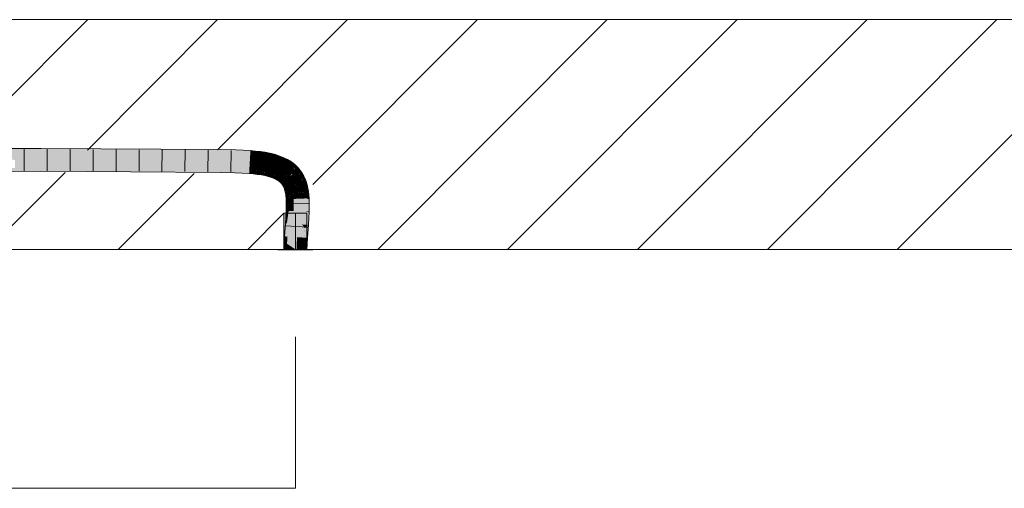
# Model space of a CAD drawing. Extents: x -620 to 300, y 62 to 1162.
# Tile 215 of 256: x 232 to 243, y 827 to 832. Entities that reach past the tile are written whole.
import ezdxf
from ezdxf.lldxf.tags import DXFTag

# ---------------------------------------------------------------- set-up
doc = ezdxf.new("R2010")
doc.units = 0
doc.layers.get('0').update_dxf_attribs({"lineweight": 13})
doc.layers.add('E_Detail_Linie_Text_Bem', color=7, linetype='Continuous', lineweight=13)
for name, color, linetype, lineweight, true_color in [('E_Detail_Wandschraffur', 7, 'Continuous', 5, 0xc0c0c0), ('E_Leerrohr 25-A06G955E8I', 7, 'Continuous', 9, 0xff8000), ('E_Leerrohr 25-Shading', 7, 'Continuous', 9, 0xff8000)]:
    doc.layers.add(name, color=color, linetype=linetype, lineweight=lineweight, true_color=true_color)
tags = doc.linetypes.add('fein_strichliert', pattern=[4, 1, -2, 1]).pattern_tags.tags
tags[8:9] = [DXFTag(74, 4), DXFTag(75, 0), DXFTag(340, '0'), DXFTag(46, 0.0), DXFTag(50, 0.0), DXFTag(44, 0.0), DXFTag(45, 0.0)]
tags[6:7] = [DXFTag(74, 4), DXFTag(75, 0), DXFTag(340, '0'), DXFTag(46, 0.0), DXFTag(50, 0.0), DXFTag(44, 0.0), DXFTag(45, 0.0)]
tags[4:5] = [DXFTag(74, 4), DXFTag(75, 0), DXFTag(340, '0'), DXFTag(46, 0.0), DXFTag(50, 0.0), DXFTag(44, 0.0), DXFTag(45, 0.0)]
tags = doc.linetypes.add('STRICHPUNKT2-A06G955F8I', pattern=[12.7, 6.35, -3.175, 0, -3.175]).pattern_tags.tags
tags[10:11] = [DXFTag(74, 4), DXFTag(75, 0), DXFTag(340, '0'), DXFTag(46, 0.0), DXFTag(50, 0.0), DXFTag(44, 0.0), DXFTag(45, 0.0)]
tags[8:9] = [DXFTag(74, 4), DXFTag(75, 0), DXFTag(340, '0'), DXFTag(46, 0.0), DXFTag(50, 0.0), DXFTag(44, 0.0), DXFTag(45, 0.0)]
tags[6:7] = [DXFTag(74, 4), DXFTag(75, 0), DXFTag(340, '0'), DXFTag(46, 0.0), DXFTag(50, 0.0), DXFTag(44, 0.0), DXFTag(45, 0.0)]
tags[4:5] = [DXFTag(74, 4), DXFTag(75, 0), DXFTag(340, '0'), DXFTag(46, 0.0), DXFTag(50, 0.0), DXFTag(44, 0.0), DXFTag(45, 0.0)]

# ---------------------------------------------------------------- blocks, each defined once
blk = doc.blocks.new('Shading-A06G94UZ8I', base_point=(176.137, 828.711))
at = {"layer": 'E_Leerrohr 25-Shading', "color": 43, "true_color": 0xd7ab7f}
for points in [[(232.53, 830.814), (232.53, 830.827), (230.747, 830.81), (230.747, 830.824)], [(230.747, 830.787), (232.53, 830.79), (230.747, 830.81), (232.53, 830.814)], [(234.484, 830.805), (234.484, 830.814), (232.53, 830.814), (232.53, 830.827)], [(232.53, 830.79), (234.484, 830.778), (232.53, 830.814), (234.484, 830.805)], [(234.649, 830.803), (234.65, 830.811), (234.484, 830.805), (234.484, 830.814)], [(234.484, 830.778), (234.648, 830.775), (234.484, 830.805), (234.649, 830.803)], [(234.648, 830.775), (234.808, 830.767), (234.649, 830.803), (234.81, 830.797)], [(234.81, 830.797), (234.81, 830.803), (234.649, 830.803), (234.65, 830.811)], [(234.81, 830.797), (234.808, 830.767), (234.829, 830.795), (234.827, 830.765)], [(234.81, 830.797), (234.829, 830.795), (234.81, 830.803), (234.829, 830.802)], [(234.827, 830.765), (234.863, 830.762), (234.829, 830.795), (234.866, 830.792)], [(234.829, 830.795), (234.866, 830.792), (234.829, 830.802), (234.866, 830.798)], [(234.863, 830.762), (234.914, 830.756), (234.866, 830.792), (234.919, 830.787)], [(234.919, 830.787), (234.919, 830.792), (234.866, 830.792), (234.866, 830.798)], [(234.914, 830.756), (234.965, 830.748), (234.919, 830.787), (234.971, 830.78)], [(234.971, 830.78), (234.971, 830.784), (234.919, 830.787), (234.919, 830.792)], [(234.965, 830.748), (235.014, 830.738), (234.971, 830.78), (235.022, 830.772)], [(235.022, 830.772), (235.022, 830.774), (234.971, 830.78), (234.971, 830.784)], [(235.014, 830.738), (235.062, 830.726), (235.022, 830.772), (235.072, 830.761)], [(235.072, 830.761), (235.072, 830.762), (235.022, 830.772), (235.022, 830.774)], [(235.062, 830.726), (235.082, 830.759), (235.072, 830.761)], [(235.062, 830.726), (235.109, 830.712), (235.082, 830.759), (235.121, 830.746)], [(235.082, 830.759), (235.072, 830.762), (235.072, 830.761)], [(235.153, 830.694), (235.168, 830.728), (235.109, 830.712), (235.121, 830.746)], [(235.196, 830.674), (235.213, 830.706), (235.153, 830.694), (235.168, 830.728)], [(235.196, 830.674), (235.216, 830.661), (235.213, 830.706), (235.226, 830.698)], [(235.216, 830.661), (235.236, 830.649), (235.226, 830.698), (235.257, 830.679)], [(235.236, 830.649), (235.298, 830.648), (235.257, 830.679)], [(235.236, 830.649), (235.254, 830.635), (235.298, 830.648), (235.279, 830.626)], [(235.254, 830.635), (235.273, 830.62), (235.279, 830.626)], [(235.279, 830.626), (235.273, 830.62), (235.307, 830.615)], [(235.309, 830.604), (235.307, 830.615), (235.276, 830.618), (235.273, 830.62)], [(235.298, 830.648), (235.279, 830.626), (235.335, 830.611), (235.307, 830.615)], [(230.748, 830.574), (232.529, 830.577), (232.247, 830.613), (232.529, 830.613)], [(232.529, 830.577), (234.482, 830.564), (232.529, 830.613), (234.483, 830.598)], [(234.483, 830.598), (234.483, 830.601), (232.529, 830.613)], [(234.482, 830.564), (234.641, 830.562), (234.483, 830.598), (234.643, 830.594)], [(234.643, 830.594), (234.643, 830.598), (234.483, 830.598), (234.483, 830.601)], [(234.641, 830.562), (234.796, 830.554), (234.643, 830.594), (234.798, 830.585)], [(234.643, 830.594), (234.798, 830.585), (234.643, 830.598), (234.798, 830.589)], [(234.798, 830.585), (234.796, 830.554), (234.82, 830.582), (234.819, 830.552)], [(234.844, 830.584), (234.844, 830.586), (234.798, 830.589), (234.798, 830.59)], [(234.798, 830.585), (234.844, 830.58), (234.798, 830.589), (234.844, 830.584)], [(234.819, 830.552), (234.84, 830.55), (234.82, 830.582), (234.844, 830.58)], [(234.84, 830.55), (234.885, 830.544), (234.844, 830.58), (234.889, 830.573)], [(234.844, 830.584), (234.89, 830.577), (234.844, 830.586), (234.89, 830.58)], [(234.844, 830.58), (234.889, 830.573), (234.844, 830.584), (234.89, 830.577)], [(234.885, 830.544), (234.928, 830.538), (234.889, 830.573), (234.933, 830.565)], [(234.889, 830.573), (234.933, 830.565), (234.89, 830.577), (234.934, 830.569)], [(234.934, 830.572), (234.934, 830.574), (234.89, 830.58), (234.89, 830.581)], [(234.89, 830.577), (234.934, 830.569), (234.89, 830.58), (234.934, 830.572)], [(234.933, 830.565), (234.928, 830.538), (234.974, 830.555), (234.968, 830.53)], [(234.934, 830.569), (234.933, 830.565), (234.974, 830.559), (234.974, 830.555)], [(234.975, 830.563), (234.975, 830.564), (234.934, 830.572), (234.934, 830.574)], [(234.974, 830.559), (234.975, 830.563), (234.934, 830.569), (234.934, 830.572)], [(234.974, 830.555), (234.968, 830.53), (235.011, 830.544), (235.005, 830.521)], [(235.012, 830.548), (235.013, 830.551), (234.974, 830.559), (234.975, 830.563)], [(234.974, 830.559), (234.974, 830.555), (235.012, 830.548), (235.011, 830.544)], [(234.975, 830.564), (235.014, 830.552), (234.976, 830.565), (235.014, 830.555)], [(235.013, 830.551), (235.014, 830.552), (234.975, 830.563), (234.975, 830.564)], [(235.014, 830.555), (235.015, 830.556), (234.976, 830.565), (234.976, 830.566)], [(235.011, 830.544), (235.005, 830.521), (235.045, 830.531), (235.038, 830.51)], [(235.012, 830.548), (235.011, 830.544), (235.047, 830.535), (235.045, 830.531)], [(235.047, 830.535), (235.048, 830.539), (235.012, 830.548), (235.013, 830.551)], [(235.048, 830.539), (235.048, 830.539), (235.013, 830.551), (235.014, 830.552)], [(235.049, 830.543), (235.05, 830.545), (235.014, 830.555), (235.015, 830.556)], [(235.014, 830.552), (235.048, 830.539), (235.014, 830.555), (235.049, 830.543)], [(235.045, 830.531), (235.038, 830.51), (235.075, 830.517), (235.068, 830.499)], [(235.047, 830.535), (235.045, 830.531), (235.077, 830.52), (235.075, 830.517)], [(235.077, 830.52), (235.079, 830.524), (235.047, 830.535), (235.048, 830.539)], [(235.048, 830.539), (235.079, 830.525), (235.049, 830.543), (235.081, 830.529)], [(235.049, 830.543), (235.081, 830.529), (235.05, 830.545), (235.082, 830.531)], [(235.075, 830.517), (235.068, 830.499), (235.101, 830.501), (235.093, 830.486)], [(235.077, 830.52), (235.075, 830.517), (235.103, 830.505), (235.101, 830.501)], [(235.103, 830.505), (235.105, 830.508), (235.077, 830.52), (235.079, 830.524)], [(235.079, 830.525), (235.106, 830.509), (235.081, 830.529), (235.108, 830.514)], [(235.105, 830.508), (235.106, 830.509), (235.079, 830.524), (235.079, 830.525)], [(235.081, 830.529), (235.108, 830.514), (235.082, 830.531), (235.11, 830.516)], [(235.11, 830.516), (235.111, 830.519), (235.082, 830.531), (235.082, 830.532)], [(235.106, 830.509), (235.128, 830.492), (235.108, 830.514), (235.131, 830.497)], [(235.108, 830.514), (235.131, 830.497), (235.11, 830.516), (235.133, 830.5)], [(235.11, 830.516), (235.133, 830.5), (235.111, 830.518), (235.135, 830.502)], [(235.111, 830.518), (235.135, 830.502), (235.111, 830.519), (235.135, 830.503)], [(235.135, 830.503), (235.136, 830.503), (235.111, 830.519)], [(235.311, 830.59), (235.309, 830.604), (235.276, 830.618)], [(235.309, 830.591), (235.276, 830.618), (235.298, 830.596)], [(235.308, 830.587), (235.311, 830.59), (235.298, 830.596), (235.309, 830.591)], [(235.298, 830.596), (235.307, 830.586), (235.308, 830.587)], [(235.335, 830.611), (235.307, 830.615), (235.329, 830.606)], [(235.329, 830.606), (235.307, 830.615), (235.321, 830.599), (235.309, 830.604)], [(235.308, 830.587), (235.307, 830.586), (235.31, 830.586)], [(235.307, 830.586), (235.329, 830.562), (235.328, 830.568), (235.333, 830.56)], [(235.307, 830.586), (235.328, 830.568), (235.31, 830.586)], [(235.32, 830.571), (235.327, 830.563), (235.307, 830.586), (235.329, 830.562)], [(235.317, 830.584), (235.311, 830.59), (235.31, 830.586), (235.308, 830.587)], [(235.309, 830.604), (235.311, 830.59), (235.321, 830.599)], [(235.31, 830.586), (235.31, 830.585), (235.317, 830.584), (235.319, 830.581)], [(235.31, 830.585), (235.328, 830.568), (235.319, 830.581)], [(235.311, 830.59), (235.367, 830.569), (235.321, 830.599), (235.357, 830.581)], [(235.367, 830.569), (235.311, 830.59), (235.317, 830.584)], [(235.358, 830.563), (235.367, 830.569), (235.318, 830.582), (235.317, 830.584)], [(235.32, 830.58), (235.317, 830.584), (235.319, 830.581)], [(235.346, 830.555), (235.358, 830.563), (235.318, 830.582)], [(235.319, 830.581), (235.339, 830.557), (235.346, 830.555), (235.345, 830.554)], [(235.319, 830.581), (235.346, 830.555), (235.32, 830.58)], [(235.328, 830.568), (235.338, 830.557), (235.319, 830.581), (235.339, 830.557)], [(235.32, 830.571), (235.337, 830.548), (235.339, 830.55)], [(235.357, 830.581), (235.344, 830.599), (235.321, 830.599), (235.329, 830.606)], [(235.327, 830.563), (235.339, 830.55), (235.329, 830.562)], [(235.338, 830.557), (235.328, 830.568), (235.333, 830.56)], [(235.344, 830.599), (235.335, 830.611), (235.329, 830.606)], [(235.329, 830.562), (235.339, 830.55), (235.333, 830.56)], [(235.343, 830.553), (235.338, 830.557), (235.339, 830.55), (235.333, 830.56)], [(235.337, 830.548), (235.36, 830.508), (235.339, 830.55), (235.369, 830.512)], [(235.338, 830.557), (235.343, 830.553), (235.339, 830.557)], [(235.339, 830.557), (235.343, 830.553), (235.345, 830.554)], [(235.362, 830.527), (235.343, 830.553), (235.352, 830.534), (235.339, 830.55)], [(235.343, 830.553), (235.348, 830.552), (235.345, 830.554)], [(235.37, 830.523), (235.343, 830.553), (235.362, 830.527)], [(235.343, 830.553), (235.37, 830.523), (235.348, 830.552), (235.371, 830.522)], [(235.348, 830.552), (235.346, 830.555), (235.345, 830.554)], [(235.346, 830.555), (235.377, 830.552), (235.358, 830.563)], [(235.377, 830.552), (235.346, 830.555), (235.378, 830.517), (235.371, 830.522)], [(235.37, 830.513), (235.372, 830.514), (235.352, 830.534), (235.362, 830.527)], [(235.37, 830.513), (235.352, 830.534), (235.367, 830.514)], [(235.377, 830.552), (235.367, 830.569), (235.358, 830.563)], [(235.36, 830.508), (235.375, 830.483), (235.369, 830.512), (235.377, 830.482)], [(235.372, 830.514), (235.376, 830.516), (235.362, 830.527), (235.37, 830.523)], [(235.369, 830.512), (235.37, 830.513), (235.367, 830.514)], [(235.369, 830.512), (235.376, 830.508), (235.37, 830.513)], [(235.388, 830.487), (235.369, 830.512), (235.382, 830.491)], [(235.369, 830.512), (235.388, 830.487), (235.376, 830.508), (235.391, 830.484)], [(235.391, 830.47), (235.394, 830.471), (235.377, 830.482), (235.369, 830.512)], [(235.37, 830.523), (235.376, 830.516), (235.371, 830.522)], [(235.376, 830.508), (235.372, 830.514), (235.37, 830.513)], [(235.371, 830.522), (235.376, 830.516), (235.378, 830.517)], [(235.376, 830.516), (235.372, 830.514), (235.401, 830.474), (235.398, 830.473)], [(235.376, 830.516), (235.404, 830.498), (235.378, 830.517)], [(235.376, 830.516), (235.401, 830.474), (235.404, 830.498), (235.413, 830.478)], [(235.377, 830.552), (235.378, 830.517), (235.393, 830.524)], [(235.404, 830.498), (235.393, 830.524), (235.378, 830.517)], [(235.101, 830.501), (235.093, 830.486), (235.123, 830.484), (235.115, 830.473)], [(235.103, 830.505), (235.101, 830.501), (235.125, 830.488), (235.123, 830.484)], [(235.128, 830.492), (235.106, 830.509), (235.125, 830.488), (235.103, 830.505)], [(235.123, 830.484), (235.115, 830.473), (235.14, 830.468), (235.133, 830.459)], [(235.125, 830.488), (235.123, 830.484), (235.143, 830.471), (235.14, 830.468)], [(235.146, 830.474), (235.128, 830.492), (235.143, 830.471), (235.125, 830.488)], [(235.128, 830.492), (235.146, 830.474), (235.131, 830.497), (235.15, 830.479)], [(235.131, 830.497), (235.15, 830.479), (235.133, 830.5), (235.153, 830.482)], [(235.133, 830.5), (235.153, 830.482), (235.135, 830.502), (235.155, 830.485)], [(235.148, 830.458), (235.14, 830.468), (235.144, 830.449), (235.133, 830.459)], [(235.135, 830.502), (235.155, 830.485), (235.135, 830.503), (235.156, 830.486)], [(235.135, 830.503), (235.156, 830.486), (235.136, 830.503), (235.157, 830.487)], [(235.157, 830.487), (235.157, 830.487), (235.136, 830.503)], [(235.143, 830.471), (235.14, 830.468), (235.156, 830.453), (235.153, 830.45)], [(235.16, 830.456), (235.146, 830.474), (235.156, 830.453), (235.143, 830.471)], [(235.153, 830.45), (235.148, 830.458), (235.147, 830.445), (235.144, 830.449)], [(235.15, 830.479), (235.146, 830.474), (235.151, 830.478)], [(235.151, 830.478), (235.146, 830.474), (235.165, 830.461), (235.16, 830.456)], [(235.153, 830.45), (235.147, 830.445), (235.163, 830.432), (235.159, 830.43)], [(235.153, 830.482), (235.15, 830.479), (235.154, 830.481), (235.151, 830.478)], [(235.154, 830.481), (235.151, 830.478), (235.168, 830.463), (235.165, 830.461)], [(235.154, 830.481), (235.156, 830.483), (235.153, 830.482), (235.155, 830.485)], [(235.156, 830.453), (235.153, 830.45), (235.167, 830.435), (235.163, 830.432)], [(235.168, 830.463), (235.171, 830.466), (235.154, 830.481), (235.156, 830.483)], [(235.155, 830.485), (235.156, 830.483), (235.156, 830.486), (235.157, 830.484)], [(235.156, 830.486), (235.157, 830.484), (235.157, 830.487), (235.158, 830.485)], [(235.156, 830.483), (235.171, 830.466), (235.157, 830.484), (235.172, 830.467)], [(235.171, 830.437), (235.16, 830.456), (235.167, 830.435), (235.156, 830.453)], [(235.157, 830.484), (235.164, 830.479), (235.158, 830.485)], [(235.157, 830.484), (235.172, 830.467), (235.164, 830.479), (235.173, 830.467)], [(235.164, 830.479), (235.159, 830.485), (235.158, 830.485)], [(235.159, 830.485), (235.173, 830.467), (235.174, 830.469)], [(235.159, 830.485), (235.159, 830.485), (235.175, 830.469), (235.174, 830.469)], [(235.163, 830.432), (235.159, 830.43), (235.17, 830.413), (235.169, 830.413)], [(235.165, 830.461), (235.16, 830.456), (235.176, 830.441), (235.171, 830.437)], [(235.167, 830.435), (235.163, 830.432), (235.174, 830.415), (235.17, 830.413)], [(235.168, 830.463), (235.165, 830.461), (235.18, 830.443), (235.176, 830.441)], [(235.178, 830.417), (235.171, 830.437), (235.174, 830.415), (235.167, 830.435)], [(235.18, 830.443), (235.184, 830.446), (235.168, 830.463), (235.171, 830.466)], [(235.17, 830.413), (235.169, 830.413), (235.173, 830.404)], [(235.178, 830.392), (235.178, 830.399), (235.17, 830.413), (235.174, 830.415)], [(235.178, 830.392), (235.17, 830.413), (235.173, 830.404)], [(235.184, 830.446), (235.184, 830.446), (235.171, 830.466), (235.173, 830.467)], [(235.176, 830.441), (235.171, 830.437), (235.184, 830.42), (235.178, 830.417)], [(235.173, 830.467), (235.184, 830.446), (235.174, 830.469), (235.188, 830.449)], [(235.174, 830.469), (235.188, 830.449), (235.175, 830.469), (235.189, 830.45)], [(235.178, 830.399), (235.178, 830.417), (235.174, 830.415)], [(235.189, 830.45), (235.19, 830.45), (235.175, 830.469)], [(235.18, 830.443), (235.176, 830.441), (235.188, 830.422), (235.184, 830.42)], [(235.184, 830.42), (235.178, 830.417), (235.19, 830.396), (235.184, 830.394)], [(235.184, 830.394), (235.178, 830.417), (235.179, 830.392), (235.178, 830.399)], [(235.188, 830.422), (235.193, 830.424), (235.18, 830.443), (235.184, 830.446)], [(235.184, 830.446), (235.193, 830.424), (235.188, 830.449), (235.198, 830.427)], [(235.188, 830.422), (235.184, 830.42), (235.195, 830.398), (235.19, 830.396)], [(235.188, 830.449), (235.198, 830.427), (235.189, 830.45), (235.2, 830.428)], [(235.199, 830.399), (235.193, 830.424), (235.195, 830.398), (235.188, 830.422)], [(235.189, 830.45), (235.2, 830.428), (235.19, 830.45), (235.201, 830.429)], [(235.201, 830.429), (235.202, 830.429), (235.19, 830.45)], [(235.193, 830.424), (235.199, 830.399), (235.198, 830.427), (235.206, 830.402)], [(235.198, 830.427), (235.206, 830.402), (235.2, 830.428), (235.209, 830.403)], [(235.2, 830.428), (235.209, 830.403), (235.201, 830.429), (235.21, 830.404)], [(235.201, 830.429), (235.21, 830.404), (235.202, 830.429), (235.212, 830.404)], [(235.212, 830.404), (235.212, 830.405), (235.202, 830.429)], [(235.381, 830.467), (235.36, 830.508), (235.371, 830.483)], [(235.371, 830.483), (235.378, 830.466), (235.381, 830.467)], [(235.375, 830.483), (235.378, 830.478), (235.377, 830.482)], [(235.384, 830.468), (235.391, 830.47), (235.378, 830.478), (235.377, 830.482)], [(235.378, 830.478), (235.381, 830.467), (235.384, 830.468)], [(235.381, 830.467), (235.378, 830.466), (235.402, 830.422), (235.392, 830.42)], [(235.391, 830.454), (235.384, 830.468), (235.384, 830.46), (235.381, 830.467)], [(235.394, 830.471), (235.398, 830.473), (235.382, 830.491), (235.388, 830.487)], [(235.384, 830.468), (235.391, 830.454), (235.391, 830.47), (235.398, 830.447)], [(235.403, 830.423), (235.405, 830.423), (235.384, 830.46), (235.391, 830.454)], [(235.403, 830.423), (235.384, 830.46), (235.401, 830.425)], [(235.388, 830.487), (235.398, 830.473), (235.391, 830.484)], [(235.397, 830.464), (235.394, 830.471), (235.391, 830.47)], [(235.391, 830.47), (235.398, 830.447), (235.397, 830.464), (235.413, 830.433)], [(235.391, 830.454), (235.405, 830.423), (235.398, 830.447)], [(235.402, 830.422), (235.392, 830.42), (235.427, 830.357), (235.406, 830.354)], [(235.398, 830.473), (235.394, 830.471), (235.42, 830.427), (235.416, 830.426)], [(235.401, 830.474), (235.398, 830.473), (235.424, 830.428), (235.42, 830.427)], [(235.398, 830.447), (235.405, 830.423), (235.413, 830.433), (235.416, 830.426)], [(235.401, 830.474), (235.411, 830.454), (235.413, 830.478), (235.423, 830.445)], [(235.402, 830.422), (235.403, 830.423), (235.401, 830.425)], [(235.402, 830.422), (235.407, 830.419), (235.403, 830.423)], [(235.42, 830.381), (235.402, 830.422), (235.417, 830.384)], [(235.402, 830.422), (235.42, 830.381), (235.407, 830.419), (235.422, 830.378)], [(235.407, 830.419), (235.405, 830.423), (235.403, 830.423)], [(235.427, 830.396), (235.416, 830.426), (235.407, 830.419), (235.405, 830.423)], [(235.429, 830.358), (235.441, 830.359), (235.407, 830.419), (235.427, 830.396)], [(235.411, 830.454), (235.424, 830.428), (235.423, 830.445), (235.428, 830.429)], [(235.42, 830.427), (235.416, 830.426), (235.425, 830.415)], [(235.425, 830.415), (235.416, 830.426), (235.442, 830.359), (235.441, 830.359)], [(235.424, 830.428), (235.42, 830.427), (235.433, 830.405), (235.425, 830.415)], [(235.433, 830.405), (235.428, 830.429), (235.424, 830.428)], [(235.433, 830.405), (235.425, 830.415), (235.437, 830.381)], [(235.425, 830.415), (235.442, 830.359), (235.437, 830.381)], [(235.178, 830.399), (235.178, 830.392), (235.179, 830.392)], [(235.179, 830.392), (235.178, 830.392), (235.181, 830.383)], [(235.184, 830.394), (235.179, 830.392), (235.185, 830.369), (235.181, 830.383)], [(235.19, 830.396), (235.184, 830.394), (235.194, 830.372), (235.187, 830.37)], [(235.184, 830.394), (235.185, 830.369), (235.187, 830.37)], [(235.185, 830.369), (235.187, 830.359), (235.187, 830.37)], [(235.194, 830.372), (235.187, 830.37), (235.194, 830.363), (235.187, 830.359)], [(235.195, 830.398), (235.19, 830.396), (235.198, 830.373), (235.194, 830.372)], [(235.198, 830.373), (235.194, 830.372), (235.199, 830.365), (235.194, 830.363)], [(235.195, 830.322), (235.2, 830.323), (235.194, 830.363), (235.199, 830.365)], [(235.202, 830.374), (235.199, 830.399), (235.198, 830.373), (235.195, 830.398)], [(235.195, 830.318), (235.198, 830.292), (235.195, 830.322), (235.2, 830.323)], [(235.195, 830.322), (235.195, 830.322), (235.195, 830.318)], [(235.198, 830.292), (235.195, 830.318), (235.198, 830.291)], [(235.202, 830.368), (235.202, 830.374), (235.199, 830.365), (235.198, 830.373)], [(235.198, 830.292), (235.2, 830.274), (235.2, 830.323), (235.204, 830.324)], [(235.199, 830.399), (235.202, 830.374), (235.206, 830.402), (235.212, 830.376)], [(235.2, 830.323), (235.204, 830.324), (235.199, 830.365), (235.202, 830.368)], [(235.215, 830.325), (235.204, 830.324), (235.213, 830.274), (235.2, 830.274)], [(235.202, 830.374), (235.202, 830.368), (235.212, 830.376), (235.212, 830.373)], [(235.204, 830.324), (235.215, 830.325), (235.202, 830.368), (235.212, 830.373)], [(235.206, 830.402), (235.212, 830.376), (235.209, 830.403), (235.214, 830.377)], [(235.209, 830.403), (235.214, 830.377), (235.21, 830.404), (235.217, 830.377)], [(235.21, 830.404), (235.217, 830.377), (235.212, 830.404), (235.219, 830.378)], [(235.212, 830.404), (235.219, 830.378), (235.212, 830.405), (235.22, 830.378)], [(235.212, 830.376), (235.212, 830.373), (235.214, 830.377), (235.214, 830.375)], [(235.212, 830.373), (235.215, 830.325), (235.214, 830.375), (235.219, 830.326)], [(235.213, 830.274), (235.218, 830.274), (235.215, 830.325), (235.219, 830.326)], [(235.214, 830.377), (235.214, 830.375), (235.217, 830.377), (235.217, 830.376)], [(235.214, 830.375), (235.219, 830.326), (235.217, 830.376), (235.222, 830.326)], [(235.217, 830.377), (235.217, 830.376), (235.219, 830.378), (235.219, 830.377)], [(235.217, 830.376), (235.222, 830.326), (235.219, 830.377), (235.226, 830.327)], [(235.219, 830.326), (235.218, 830.274), (235.222, 830.326), (235.222, 830.275)], [(235.219, 830.377), (235.223, 830.36), (235.22, 830.378)], [(235.219, 830.377), (235.226, 830.327), (235.223, 830.36), (235.227, 830.327)], [(235.22, 830.378), (235.221, 830.378), (235.22, 830.378)], [(235.223, 830.36), (235.221, 830.378), (235.22, 830.378)], [(235.227, 830.349), (235.221, 830.378), (235.227, 830.335), (235.223, 830.36)], [(235.222, 830.326), (235.226, 830.311), (235.226, 830.327)], [(235.222, 830.326), (235.222, 830.275), (235.226, 830.311), (235.224, 830.275)], [(235.223, 830.36), (235.227, 830.327), (235.227, 830.335)], [(235.227, 830.327), (235.224, 830.275), (235.23, 830.328), (235.233, 830.275)], [(235.226, 830.311), (235.227, 830.327), (235.226, 830.327)], [(235.227, 830.349), (235.227, 830.345), (235.231, 830.328), (235.23, 830.328)], [(235.227, 830.345), (235.227, 830.327), (235.23, 830.328)], [(235.231, 830.328), (235.23, 830.328), (235.233, 830.296), (235.232, 830.296)], [(235.235, 830.275), (235.236, 830.275), (235.231, 830.328)], [(235.427, 830.357), (235.406, 830.354), (235.427, 830.355)], [(235.424, 830.282), (235.435, 830.327), (235.406, 830.354), (235.427, 830.355)], [(235.424, 830.282), (235.406, 830.354), (235.407, 830.345)], [(235.407, 830.345), (235.413, 830.282), (235.424, 830.282)], [(235.427, 830.357), (235.429, 830.358), (235.417, 830.384), (235.42, 830.381)], [(235.42, 830.381), (235.429, 830.358), (235.422, 830.378)], [(235.435, 830.327), (235.424, 830.282), (235.447, 830.283)], [(235.429, 830.358), (235.427, 830.357), (235.43, 830.355), (235.427, 830.355)], [(235.427, 830.355), (235.435, 830.327), (235.43, 830.355), (235.436, 830.331)], [(235.442, 830.355), (235.441, 830.359), (235.43, 830.355), (235.429, 830.358)], [(235.436, 830.331), (235.442, 830.355), (235.43, 830.355)], [(235.447, 830.283), (235.449, 830.283), (235.435, 830.327), (235.436, 830.331)], [(235.449, 830.283), (235.45, 830.283), (235.436, 830.331), (235.442, 830.355)], [(235.442, 830.355), (235.442, 830.359), (235.441, 830.359)], [(235.2, 830.274), (235.2, 830.274), (235.198, 830.291), (235.198, 830.292)], [(235.213, 830.274), (235.2, 830.274), (235.2, 830.184)], [(235.2, 830.148), (235.213, 830.274), (235.2, 830.184)], [(235.2, 830.148), (235.202, 830.157), (235.213, 830.274), (235.218, 830.274)], [(235.202, 830.148), (235.22, 830.251), (235.2, 830.148), (235.22, 830.256)], [(235.218, 830.274), (235.202, 830.157), (235.222, 830.275), (235.22, 830.256)], [(235.218, 830.239), (235.202, 830.148), (235.218, 830.147)], [(235.233, 830.275), (235.218, 830.147), (235.226, 830.147)], [(235.233, 830.275), (235.224, 830.275), (235.218, 830.147), (235.218, 830.239)], [(235.22, 830.251), (235.224, 830.275), (235.22, 830.256)], [(235.22, 830.256), (235.224, 830.275), (235.222, 830.275)], [(235.233, 830.275), (235.226, 830.147), (235.235, 830.275), (235.231, 830.147)], [(235.235, 830.275), (235.231, 830.147), (235.236, 830.274), (235.234, 830.147)], [(235.232, 830.296), (235.233, 830.275), (235.233, 830.296), (235.235, 830.275)], [(235.234, 830.147), (235.237, 830.147), (235.236, 830.274)], [(235.235, 830.275), (235.236, 830.274), (235.236, 830.275)], [(235.421, 830.282), (235.413, 830.282), (235.422, 830.141), (235.414, 830.141)], [(235.424, 830.282), (235.421, 830.282), (235.449, 830.14), (235.422, 830.141)], [(235.424, 830.282), (235.45, 830.268), (235.447, 830.283)], [(235.45, 830.268), (235.424, 830.282), (235.45, 830.146), (235.446, 830.157)], [(235.447, 830.283), (235.45, 830.268), (235.449, 830.283), (235.45, 830.278)], [(235.45, 830.278), (235.45, 830.283), (235.449, 830.283)], [(235.218, 830.141), (235.2, 830.136), (235.203, 830.011), (235.192, 830.011)], [(235.2, 830.148), (235.2, 830.136), (235.202, 830.148)], [(235.218, 830.147), (235.202, 830.148), (235.218, 830.141), (235.2, 830.136)], [(235.207, 830.01), (235.226, 830.143), (235.203, 830.011), (235.218, 830.141)], [(235.231, 830.145), (235.226, 830.143), (235.215, 830.01), (235.207, 830.01)], [(235.215, 830.01), (235.221, 830.009), (235.231, 830.145), (235.234, 830.146)], [(235.226, 830.147), (235.218, 830.147), (235.226, 830.143), (235.218, 830.141)], [(235.234, 830.146), (235.221, 830.009), (235.237, 830.147), (235.226, 830.009)], [(235.226, 830.147), (235.226, 830.143), (235.231, 830.147), (235.231, 830.145)], [(235.226, 830.009), (235.228, 830.009), (235.237, 830.147)], [(235.231, 830.147), (235.231, 830.145), (235.234, 830.147), (235.234, 830.146)], [(235.234, 830.146), (235.237, 830.147), (235.234, 830.147)], [(235.422, 830.139), (235.414, 830.141), (235.407, 829.996), (235.404, 829.996)], [(235.45, 830.13), (235.422, 830.139), (235.441, 829.994), (235.407, 829.996)], [(235.422, 830.141), (235.414, 830.141), (235.422, 830.139)], [(235.449, 830.14), (235.422, 830.141), (235.45, 830.13), (235.422, 830.139)], [(235.446, 830.157), (235.449, 830.14), (235.45, 830.146), (235.45, 830.14)], [(235.45, 830.13), (235.45, 830.14), (235.449, 830.14)], [(235.203, 830.011), (235.192, 830.011), (235.184, 829.868), (235.18, 829.869)], [(235.207, 830.01), (235.203, 830.011), (235.185, 829.868), (235.184, 829.868)], [(235.207, 830.01), (235.185, 829.868), (235.215, 830.01), (235.196, 829.868)], [(235.215, 830.01), (235.196, 829.868), (235.221, 830.009), (235.204, 829.867)], [(235.221, 830.009), (235.204, 829.867), (235.226, 830.009), (235.213, 829.867)], [(235.213, 829.867), (235.217, 829.866), (235.226, 830.009), (235.228, 830.009)], [(235.441, 829.994), (235.402, 829.958), (235.43, 829.854), (235.393, 829.856)], [(235.404, 829.996), (235.401, 829.958), (235.407, 829.996)], [(235.407, 829.996), (235.404, 829.974), (235.441, 829.994), (235.402, 829.958)], [(235.402, 829.958), (235.401, 829.958), (235.393, 829.856)], [(235.404, 829.974), (235.401, 829.958), (235.402, 829.958)], [(235.183, 829.727), (235.192, 829.824), (235.175, 829.727), (235.18, 829.805)], [(235.18, 829.805), (235.178, 829.801), (235.175, 829.727)], [(235.18, 829.869), (235.178, 829.801), (235.185, 829.868)], [(235.183, 829.852), (235.178, 829.801), (235.18, 829.805)], [(235.196, 829.868), (235.185, 829.868), (235.18, 829.805), (235.183, 829.852)], [(235.196, 829.868), (235.18, 829.805), (235.192, 829.824)], [(235.203, 829.843), (235.192, 829.824), (235.195, 829.727), (235.183, 829.727)], [(235.196, 829.868), (235.192, 829.824), (235.204, 829.867), (235.203, 829.843)], [(235.195, 829.727), (235.206, 829.727), (235.203, 829.843), (235.212, 829.858)], [(235.204, 829.867), (235.203, 829.843), (235.213, 829.867), (235.212, 829.858)], [(235.206, 829.727), (235.211, 829.727), (235.212, 829.858), (235.217, 829.866)], [(235.212, 829.858), (235.217, 829.866), (235.213, 829.867)], [(235.392, 829.829), (235.388, 829.727), (235.393, 829.727)], [(235.393, 829.856), (235.392, 829.829), (235.425, 829.727), (235.393, 829.727)], [(235.393, 829.856), (235.425, 829.727), (235.43, 829.854)]]:
    blk.add_solid(points, dxfattribs=at)
at = {"layer": 'E_Leerrohr 25-Shading', "color": 31, "true_color": 0xfabd7f}
for points in [[(230.747, 830.787), (231.181, 830.762), (232.53, 830.79), (232.53, 830.761)], [(231.181, 830.762), (232.247, 830.701), (232.53, 830.761), (232.53, 830.702)], [(232.53, 830.79), (232.53, 830.761), (234.484, 830.778), (234.484, 830.763)], [(232.53, 830.761), (232.53, 830.702), (234.484, 830.763), (234.483, 830.697)], [(234.483, 830.697), (234.646, 830.696), (234.484, 830.763), (234.648, 830.763)], [(234.648, 830.763), (234.648, 830.775), (234.484, 830.763), (234.484, 830.778)], [(234.646, 830.696), (234.804, 830.692), (234.648, 830.763), (234.808, 830.765)], [(234.808, 830.765), (234.808, 830.767), (234.648, 830.763), (234.648, 830.775)], [(234.804, 830.692), (234.827, 830.765), (234.808, 830.765)], [(234.804, 830.692), (234.855, 830.69), (234.827, 830.765), (234.863, 830.762)], [(234.827, 830.765), (234.808, 830.767), (234.808, 830.765)], [(234.905, 830.687), (234.914, 830.756), (234.855, 830.69), (234.863, 830.762)], [(234.914, 830.756), (234.905, 830.687), (234.965, 830.748), (234.916, 830.686)], [(234.965, 830.748), (234.916, 830.686), (234.954, 830.683)], [(235.001, 830.679), (235.014, 830.738), (234.954, 830.683), (234.965, 830.748)], [(235.047, 830.673), (235.062, 830.726), (235.001, 830.679), (235.014, 830.738)], [(232.247, 830.613), (232.529, 830.613), (232.247, 830.701), (232.53, 830.702)], [(234.483, 830.601), (234.483, 830.689), (232.529, 830.613), (232.53, 830.702)], [(232.53, 830.702), (234.483, 830.689), (234.483, 830.697)], [(234.483, 830.689), (234.646, 830.686), (234.483, 830.697), (234.646, 830.696)], [(234.643, 830.598), (234.646, 830.686), (234.483, 830.601), (234.483, 830.689)], [(234.798, 830.59), (234.803, 830.679), (234.643, 830.598), (234.646, 830.686)], [(234.646, 830.696), (234.646, 830.687), (234.804, 830.692), (234.803, 830.683)], [(234.646, 830.687), (234.646, 830.686), (234.803, 830.683), (234.803, 830.679)], [(234.844, 830.586), (234.853, 830.674), (234.798, 830.59), (234.803, 830.679)], [(234.804, 830.692), (234.803, 830.683), (234.855, 830.69), (234.854, 830.68)], [(234.803, 830.683), (234.803, 830.679), (234.854, 830.68), (234.853, 830.674)], [(234.89, 830.581), (234.902, 830.668), (234.844, 830.586), (234.853, 830.674)], [(234.854, 830.675), (234.853, 830.674), (234.903, 830.671), (234.902, 830.668)], [(234.855, 830.69), (234.854, 830.68), (234.905, 830.687), (234.904, 830.677)], [(234.904, 830.677), (234.854, 830.68), (234.903, 830.671), (234.854, 830.675)], [(234.89, 830.581), (234.921, 830.576), (234.902, 830.668), (234.928, 830.664)], [(234.903, 830.671), (234.902, 830.668), (234.904, 830.671)], [(234.902, 830.668), (234.95, 830.662), (234.904, 830.671), (234.944, 830.667)], [(234.95, 830.662), (234.902, 830.668), (234.928, 830.664)], [(234.909, 830.677), (234.904, 830.677), (234.904, 830.671), (234.903, 830.671)], [(234.916, 830.686), (234.905, 830.687), (234.909, 830.677), (234.904, 830.677)], [(234.944, 830.667), (234.932, 830.675), (234.904, 830.671), (234.909, 830.677)], [(234.932, 830.675), (234.916, 830.686), (234.909, 830.677)], [(234.954, 830.683), (234.916, 830.686), (234.952, 830.673), (234.932, 830.675)], [(234.921, 830.576), (234.934, 830.574), (234.928, 830.664), (234.95, 830.661)], [(234.928, 830.664), (234.95, 830.661), (234.95, 830.662)], [(234.952, 830.673), (234.932, 830.675), (234.951, 830.666), (234.944, 830.667)], [(234.976, 830.566), (234.995, 830.652), (234.934, 830.574), (234.95, 830.661)], [(234.944, 830.667), (234.95, 830.662), (234.951, 830.666)], [(234.951, 830.666), (234.95, 830.662), (234.997, 830.66), (234.996, 830.658)], [(234.95, 830.661), (234.995, 830.652), (234.95, 830.662), (234.996, 830.658)], [(234.999, 830.669), (234.952, 830.673), (234.997, 830.66), (234.951, 830.666)], [(234.954, 830.683), (234.952, 830.673), (235.001, 830.679), (234.999, 830.669)], [(235.015, 830.556), (235.038, 830.641), (234.976, 830.566), (234.995, 830.652)], [(234.996, 830.658), (234.995, 830.653), (235.041, 830.652), (235.039, 830.644)], [(234.995, 830.653), (234.995, 830.652), (235.039, 830.644), (235.038, 830.641)], [(234.997, 830.66), (234.996, 830.658), (235.042, 830.654), (235.041, 830.652)], [(235.045, 830.663), (234.999, 830.669), (235.042, 830.654), (234.997, 830.66)], [(235.001, 830.679), (234.999, 830.669), (235.047, 830.673), (235.045, 830.663)], [(235.05, 830.545), (235.079, 830.628), (235.015, 830.556), (235.038, 830.641)], [(235.039, 830.644), (235.038, 830.641), (235.081, 830.634), (235.079, 830.628)], [(235.041, 830.652), (235.039, 830.644), (235.085, 830.645), (235.081, 830.634)], [(235.042, 830.654), (235.041, 830.652), (235.086, 830.646), (235.085, 830.645)], [(235.089, 830.656), (235.045, 830.663), (235.086, 830.646), (235.042, 830.654)], [(235.047, 830.673), (235.045, 830.663), (235.093, 830.666), (235.089, 830.656)], [(235.093, 830.666), (235.109, 830.712), (235.047, 830.673), (235.062, 830.726)], [(235.082, 830.532), (235.118, 830.613), (235.05, 830.545), (235.079, 830.628)], [(235.08, 830.63), (235.079, 830.628), (235.119, 830.617), (235.118, 830.613)], [(235.122, 830.623), (235.081, 830.634), (235.119, 830.617), (235.08, 830.63)], [(235.085, 830.645), (235.081, 830.634), (235.128, 830.636), (235.122, 830.623)], [(235.089, 830.656), (235.085, 830.645), (235.133, 830.648), (235.128, 830.636)], [(235.093, 830.666), (235.089, 830.656), (235.137, 830.658), (235.133, 830.648)], [(235.137, 830.658), (235.153, 830.694), (235.093, 830.666), (235.109, 830.712)], [(235.162, 830.611), (235.122, 830.623), (235.157, 830.603), (235.119, 830.617)], [(235.128, 830.636), (235.122, 830.623), (235.17, 830.626), (235.162, 830.611)], [(235.133, 830.648), (235.128, 830.636), (235.176, 830.638), (235.17, 830.626)], [(235.137, 830.658), (235.133, 830.648), (235.181, 830.647), (235.176, 830.638)], [(235.181, 830.647), (235.196, 830.674), (235.137, 830.658), (235.153, 830.694)], [(235.17, 830.626), (235.162, 830.611), (235.212, 830.614), (235.2, 830.597)], [(235.176, 830.638), (235.17, 830.626), (235.22, 830.625), (235.212, 830.614)], [(235.181, 830.647), (235.176, 830.638), (235.226, 830.635), (235.22, 830.625)], [(235.226, 830.635), (235.236, 830.649), (235.181, 830.647), (235.196, 830.674)], [(235.22, 830.625), (235.212, 830.614), (235.264, 830.61), (235.255, 830.599)], [(235.226, 830.635), (235.22, 830.625), (235.273, 830.619), (235.264, 830.61)], [(235.273, 830.619), (235.273, 830.62), (235.226, 830.635), (235.236, 830.649)], [(235.298, 830.596), (235.273, 830.62), (235.264, 830.61)], [(235.111, 830.519), (235.153, 830.596), (235.082, 830.532), (235.118, 830.613)], [(235.136, 830.503), (235.186, 830.576), (235.111, 830.519), (235.153, 830.596)], [(235.157, 830.603), (235.119, 830.617), (235.154, 830.597), (235.118, 830.613)], [(235.118, 830.613), (235.153, 830.596), (235.154, 830.597)], [(235.136, 830.503), (235.19, 830.573), (235.186, 830.576)], [(235.19, 830.573), (235.138, 830.506), (235.162, 830.493), (235.157, 830.487)], [(235.189, 830.58), (235.154, 830.597), (235.187, 830.578), (235.153, 830.596)], [(235.153, 830.596), (235.186, 830.576), (235.187, 830.578)], [(235.194, 830.588), (235.157, 830.603), (235.189, 830.58), (235.154, 830.597)], [(235.2, 830.597), (235.162, 830.611), (235.194, 830.588), (235.157, 830.603)], [(235.175, 830.469), (235.241, 830.528), (235.157, 830.487), (235.215, 830.553)], [(235.162, 830.493), (235.215, 830.553), (235.19, 830.573)], [(235.19, 830.45), (235.263, 830.499), (235.175, 830.469), (235.241, 830.528)], [(235.189, 830.58), (235.186, 830.576), (235.219, 830.563)], [(235.222, 830.562), (235.186, 830.576), (235.19, 830.573)], [(235.194, 830.588), (235.189, 830.58), (235.222, 830.562), (235.219, 830.563)], [(235.19, 830.573), (235.215, 830.553), (235.222, 830.562)], [(235.22, 830.575), (235.217, 830.59), (235.194, 830.588), (235.2, 830.597)], [(235.194, 830.588), (235.222, 830.562), (235.22, 830.575)], [(235.217, 830.59), (235.212, 830.614), (235.2, 830.597)], [(235.255, 830.599), (235.212, 830.614), (235.239, 830.58), (235.217, 830.59)], [(235.261, 830.546), (235.222, 830.562), (235.243, 830.529), (235.215, 830.553)], [(235.215, 830.553), (235.241, 830.528), (235.243, 830.529)], [(235.239, 830.58), (235.217, 830.59), (235.23, 830.57), (235.22, 830.575)], [(235.22, 830.575), (235.222, 830.562), (235.23, 830.57)], [(235.23, 830.57), (235.222, 830.562), (235.266, 830.55), (235.261, 830.546)], [(235.278, 830.56), (235.239, 830.58), (235.266, 830.55), (235.23, 830.57)], [(235.3, 830.58), (235.255, 830.599), (235.278, 830.56), (235.239, 830.58)], [(235.269, 830.503), (235.243, 830.529), (235.265, 830.501), (235.241, 830.528)], [(235.243, 830.529), (235.241, 830.528), (235.243, 830.529)], [(235.241, 830.528), (235.263, 830.499), (235.265, 830.501)], [(235.302, 830.525), (235.268, 830.542), (235.269, 830.503), (235.243, 830.529)], [(235.255, 830.599), (235.298, 830.596), (235.264, 830.61)], [(235.255, 830.599), (235.3, 830.58), (235.298, 830.596), (235.307, 830.586)], [(235.278, 830.56), (235.261, 830.546), (235.289, 830.554), (235.268, 830.542)], [(235.289, 830.554), (235.268, 830.542), (235.319, 830.536), (235.302, 830.525)], [(235.302, 830.525), (235.269, 830.503), (235.344, 830.5), (235.294, 830.475)], [(235.32, 830.571), (235.3, 830.58), (235.289, 830.554), (235.278, 830.56)], [(235.337, 830.548), (235.32, 830.571), (235.319, 830.536), (235.289, 830.554)], [(235.32, 830.571), (235.307, 830.586), (235.3, 830.58)], [(235.344, 830.5), (235.36, 830.508), (235.302, 830.525), (235.337, 830.548)], [(235.138, 830.506), (235.136, 830.503), (235.157, 830.487)], [(235.202, 830.429), (235.281, 830.469), (235.19, 830.45), (235.263, 830.499)], [(235.202, 830.429), (235.212, 830.405), (235.223, 830.44), (235.225, 830.409)], [(235.216, 830.406), (235.212, 830.405), (235.221, 830.378)], [(235.226, 830.38), (235.225, 830.409), (235.221, 830.378), (235.216, 830.406)], [(235.225, 830.409), (235.295, 830.435), (235.223, 830.44), (235.281, 830.469)], [(235.294, 830.435), (235.225, 830.409), (235.259, 830.387), (235.226, 830.38)], [(235.259, 830.387), (235.307, 830.399), (235.294, 830.435), (235.295, 830.435)], [(235.287, 830.472), (235.265, 830.501), (235.283, 830.47), (235.263, 830.499)], [(235.263, 830.499), (235.281, 830.469), (235.283, 830.47)], [(235.294, 830.475), (235.269, 830.503), (235.287, 830.472), (235.265, 830.501)], [(235.283, 830.47), (235.281, 830.469), (235.283, 830.469)], [(235.283, 830.469), (235.281, 830.469), (235.302, 830.438), (235.295, 830.435)], [(235.289, 830.47), (235.287, 830.472), (235.283, 830.469), (235.283, 830.47)], [(235.309, 830.44), (235.289, 830.47), (235.302, 830.438), (235.283, 830.469)], [(235.297, 830.471), (235.294, 830.475), (235.289, 830.47), (235.287, 830.472)], [(235.318, 830.443), (235.297, 830.471), (235.309, 830.44), (235.289, 830.47)], [(235.344, 830.5), (235.294, 830.475), (235.371, 830.483), (235.297, 830.471)], [(235.296, 830.435), (235.295, 830.435), (235.299, 830.433), (235.3, 830.42)], [(235.309, 830.44), (235.296, 830.435), (235.326, 830.413)], [(235.371, 830.483), (235.297, 830.471), (235.378, 830.466), (235.318, 830.443)], [(235.299, 830.433), (235.3, 830.42), (235.302, 830.43)], [(235.3, 830.42), (235.307, 830.399), (235.302, 830.43), (235.335, 830.406)], [(235.335, 830.406), (235.307, 830.399), (235.398, 830.353), (235.321, 830.341)], [(235.318, 830.443), (235.309, 830.44), (235.335, 830.406), (235.326, 830.413)], [(235.343, 830.408), (235.392, 830.42), (235.318, 830.443), (235.378, 830.466)], [(235.318, 830.443), (235.335, 830.406), (235.343, 830.408)], [(235.335, 830.406), (235.354, 830.389), (235.343, 830.408)], [(235.354, 830.389), (235.392, 830.42), (235.343, 830.408)], [(235.371, 830.483), (235.36, 830.508), (235.344, 830.5)], [(235.354, 830.389), (235.398, 830.353), (235.392, 830.42), (235.406, 830.354)], [(235.226, 830.38), (235.221, 830.378), (235.229, 830.352), (235.227, 830.349)], [(235.259, 830.387), (235.226, 830.38), (235.229, 830.352)], [(235.227, 830.349), (235.231, 830.328), (235.307, 830.399), (235.318, 830.341)], [(235.227, 830.349), (235.307, 830.399), (235.259, 830.387)], [(235.231, 830.328), (235.236, 830.275), (235.287, 830.336), (235.282, 830.277)], [(235.282, 830.277), (235.325, 830.278), (235.287, 830.336), (235.318, 830.341)], [(235.307, 830.399), (235.318, 830.341), (235.321, 830.341)], [(235.334, 830.279), (235.321, 830.341), (235.328, 830.278), (235.318, 830.341)], [(235.321, 830.341), (235.318, 830.341), (235.321, 830.341)], [(235.318, 830.341), (235.325, 830.278), (235.328, 830.278)], [(235.398, 830.352), (235.321, 830.341), (235.398, 830.344)], [(235.398, 830.344), (235.321, 830.341), (235.393, 830.281), (235.334, 830.279)], [(235.413, 830.282), (235.407, 830.345), (235.393, 830.281), (235.398, 830.344)], [(235.407, 830.345), (235.406, 830.354), (235.398, 830.353)], [(235.407, 830.345), (235.398, 830.352), (235.398, 830.344)], [(235.236, 830.275), (235.237, 830.147), (235.282, 830.277), (235.282, 830.145)], [(235.282, 830.277), (235.282, 830.145), (235.307, 830.278), (235.307, 830.144)], [(235.307, 830.144), (235.325, 830.144), (235.307, 830.278), (235.325, 830.278)], [(235.342, 830.143), (235.328, 830.278), (235.332, 830.144), (235.325, 830.278)], [(235.325, 830.278), (235.325, 830.144), (235.332, 830.144)], [(235.334, 830.279), (235.328, 830.278), (235.355, 830.143), (235.342, 830.143)], [(235.334, 830.279), (235.355, 830.143), (235.393, 830.281), (235.393, 830.142)], [(235.393, 830.142), (235.414, 830.141), (235.393, 830.281), (235.413, 830.282)], [(235.237, 830.147), (235.228, 830.009), (235.282, 830.145), (235.288, 830.005)], [(235.282, 830.145), (235.288, 830.005), (235.307, 830.144), (235.305, 830.003)], [(235.305, 830.003), (235.316, 830.003), (235.307, 830.144), (235.325, 830.144)], [(235.325, 830.144), (235.316, 830.003), (235.321, 830.002)], [(235.335, 830.001), (235.332, 830.144), (235.321, 830.002), (235.325, 830.144)], [(235.351, 830), (235.342, 830.143), (235.335, 830.001), (235.332, 830.144)], [(235.355, 830.143), (235.342, 830.143), (235.373, 829.999), (235.351, 830)], [(235.355, 830.143), (235.373, 829.999), (235.393, 830.142), (235.399, 829.997)], [(235.399, 829.997), (235.404, 829.996), (235.393, 830.142), (235.414, 830.141)], [(235.228, 830.009), (235.217, 829.866), (235.288, 830.005), (235.296, 829.862)], [(235.288, 830.005), (235.296, 829.862), (235.305, 830.003), (235.301, 829.861)], [(235.301, 829.861), (235.305, 829.861), (235.305, 830.003), (235.316, 830.003)], [(235.321, 830.002), (235.316, 830.003), (235.316, 829.86), (235.305, 829.861)], [(235.336, 829.859), (235.335, 830.001), (235.316, 829.86), (235.321, 830.002)], [(235.36, 829.858), (235.351, 830), (235.336, 829.859), (235.335, 830.001)], [(235.373, 829.999), (235.351, 830), (235.389, 829.856), (235.36, 829.858)], [(235.373, 829.999), (235.389, 829.856), (235.401, 829.958), (235.393, 829.856)], [(235.373, 829.999), (235.401, 829.958), (235.399, 829.997)], [(235.401, 829.958), (235.404, 829.996), (235.399, 829.997)], [(235.217, 829.866), (235.211, 829.727), (235.296, 829.862), (235.3, 829.727)], [(235.296, 829.862), (235.3, 829.727), (235.301, 829.861)], [(235.316, 829.857), (235.305, 829.861), (235.314, 829.727), (235.3, 829.727)], [(235.3, 829.727), (235.305, 829.861), (235.301, 829.861)], [(235.316, 829.86), (235.305, 829.861), (235.316, 829.857)], [(235.341, 829.727), (235.337, 829.849), (235.314, 829.727), (235.316, 829.857)], [(235.337, 829.849), (235.336, 829.859), (235.316, 829.857), (235.316, 829.86)], [(235.361, 829.84), (235.36, 829.858), (235.337, 829.849), (235.336, 829.859)], [(235.37, 829.727), (235.361, 829.84), (235.341, 829.727), (235.337, 829.849)], [(235.389, 829.856), (235.36, 829.858), (235.392, 829.829), (235.361, 829.84)], [(235.392, 829.829), (235.361, 829.84), (235.388, 829.727), (235.37, 829.727)], [(235.392, 829.829), (235.393, 829.856), (235.389, 829.856)]]:
    blk.add_solid(points, dxfattribs=at)
at = {"layer": 'E_Leerrohr 25-Shading', "color": 31, "true_color": 0xecb67f}
for points in [[(235.238, 830.12), (235.175, 830.12), (235.175, 829.811)], [(235.175, 829.811), (235.211, 829.787), (235.238, 830.12), (235.257, 830.12)], [(235.211, 829.787), (235.3, 829.727), (235.257, 830.12), (235.3, 830.12)], [(235.312, 830.12), (235.3, 830.12), (235.324, 829.727), (235.3, 829.727)], [(235.341, 829.727), (235.318, 830.12), (235.324, 829.727), (235.312, 830.12)], [(235.361, 829.727), (235.326, 830.12), (235.341, 829.727), (235.318, 830.12)], [(235.425, 829.727), (235.425, 830.12), (235.361, 829.727), (235.326, 830.12)], [(235.175, 829.727), (235.202, 829.727), (235.175, 829.811), (235.211, 829.787)], [(235.202, 829.727), (235.3, 829.727), (235.211, 829.787)], [(235.132, 829.727), (235.11, 829.727), (235.132, 829.721), (235.11, 829.721)], [(235.3, 829.721), (235.3, 829.727), (235.132, 829.721), (235.132, 829.727)], [(235.332, 829.727), (235.3, 829.727), (235.332, 829.721), (235.3, 829.721)], [(235.332, 829.727), (235.332, 829.721), (235.354, 829.727), (235.354, 829.721)], [(235.354, 829.721), (235.37, 829.721), (235.354, 829.727), (235.37, 829.727)], [(235.37, 829.721), (235.388, 829.721), (235.37, 829.727), (235.387, 829.727)], [(235.409, 829.721), (235.408, 829.727), (235.388, 829.721), (235.387, 829.727)], [(235.49, 829.721), (235.49, 829.727), (235.409, 829.721), (235.408, 829.727)]]:
    blk.add_solid(points, dxfattribs=at)
blk = doc.blocks.new('Referenz-A06G955K8I')
at = {"layer": 'E_Detail_Linie_Text_Bem', "linetype": 'Continuous', "ltscale": 0.13}
for p, q in [((194.273, 832.227), (254.251, 832.227)), ((254.251, 829.727), (206.273, 829.727))]:
    blk.add_line(p, q, dxfattribs=at)
at = {"layer": 'E_Detail_Linie_Text_Bem', "color": 0, "linetype": 'Continuous', "ltscale": 0.13}
for p, q in [((235.3, 828.776), (235.3, 827.128)), ((235.3, 827.128), (226.455, 827.128))]:
    blk.add_line(p, q, dxfattribs=at)
at = {"layer": 'E_Detail_Wandschraffur', "linetype": 'ByBlock', "ltscale": 0.13}
for p, q in [((231.619, 830.807), (233.039, 832.227)), ((234.45, 830.809), (235.868, 832.227)), ((236.196, 829.727), (238.696, 832.227)), ((239.025, 829.727), (241.525, 832.227)), ((241.853, 829.727), (244.353, 832.227)), ((233.368, 829.727), (234.197, 830.555))]:
    blk.add_line(p, q, dxfattribs=at)
at = {"layer": 'E_Detail_Wandschraffur', "linetype": 'fein_strichliert', "ltscale": 0.13}
for p, q in [((233.035, 830.808), (234.453, 832.227)), ((235.488, 830.432), (237.282, 832.227)), ((237.61, 829.727), (240.11, 832.227)), ((240.439, 829.727), (242.939, 832.227)), ((231.953, 829.727), (232.792, 830.565)), ((234.782, 829.727), (235.175, 830.12))]:
    blk.add_line(p, q, dxfattribs=at)
at = {"layer": 'E_Leerrohr 25-A06G955E8I', "linetype": 'Continuous', "ltscale": 0.13}
for p, q in [((232.53, 830.827), (230.747, 830.824)), ((232.348, 830.819), (232.348, 830.584)), ((234.484, 830.814), (232.53, 830.827)), ((232.598, 830.819), (232.598, 830.584)), ((232.848, 830.817), (232.848, 830.582)), ((233.098, 830.816), (233.097, 830.581)), ((233.348, 830.814), (233.347, 830.579)), ((233.599, 830.812), (233.597, 830.577)), ((233.849, 830.811), (233.847, 830.576)), ((234.099, 830.809), (234.097, 830.574)), ((234.349, 830.808), (234.347, 830.573)), ((234.65, 830.811), (234.484, 830.814)), ((234.601, 830.805), (234.595, 830.57)), ((234.81, 830.803), (234.65, 830.811)), ((234.866, 830.798), (234.81, 830.803)), ((234.859, 830.792), (234.836, 830.558)), ((234.919, 830.792), (234.866, 830.798)), ((234.971, 830.784), (234.919, 830.792)), ((235.022, 830.774), (234.971, 830.784)), ((235.072, 830.762), (235.022, 830.774)), ((235.133, 830.734), (235.05, 830.514)), ((235.121, 830.746), (235.072, 830.762)), ((235.168, 830.728), (235.121, 830.746)), ((235.213, 830.706), (235.168, 830.728)), ((235.257, 830.679), (235.213, 830.706)), ((235.298, 830.648), (235.257, 830.679)), ((235.335, 830.611), (235.298, 830.648)), ((232.529, 830.577), (230.748, 830.574)), ((234.482, 830.564), (232.529, 830.577)), ((234.641, 830.562), (234.482, 830.564)), ((234.796, 830.554), (234.641, 830.562)), ((234.84, 830.55), (234.796, 830.554)), ((234.885, 830.544), (234.84, 830.55)), ((234.928, 830.538), (234.885, 830.544)), ((234.968, 830.53), (234.928, 830.538)), ((235.005, 830.521), (234.968, 830.53)), ((235.038, 830.51), (235.005, 830.521)), ((235.385, 830.522), (235.175, 830.417)), ((235.367, 830.569), (235.335, 830.611)), ((235.393, 830.524), (235.367, 830.569)), ((235.413, 830.478), (235.393, 830.524)), ((235.068, 830.499), (235.038, 830.51)), ((235.093, 830.486), (235.068, 830.499)), ((235.115, 830.473), (235.093, 830.486)), ((235.133, 830.459), (235.115, 830.473)), ((235.147, 830.445), (235.133, 830.459)), ((235.159, 830.43), (235.147, 830.445)), ((235.169, 830.413), (235.159, 830.43)), ((235.178, 830.392), (235.169, 830.413)), ((235.428, 830.429), (235.413, 830.478)), ((235.442, 830.359), (235.428, 830.429)), ((235.185, 830.369), (235.178, 830.392)), ((235.195, 830.322), (235.185, 830.369)), ((235.2, 830.274), (235.195, 830.322)), ((235.45, 830.283), (235.442, 830.359)), ((235.2, 830.148), (235.2, 830.274)), ((235.442, 830.227), (235.207, 830.224)), ((235.45, 830.14), (235.45, 830.283)), ((235.175, 830.121), (235.175, 829.727)), ((235.248, 830.121), (235.175, 830.121)), ((235.192, 830.011), (235.2, 830.148)), ((235.352, 830.121), (235.248, 830.121)), ((235.425, 830.121), (235.352, 830.121)), ((235.425, 829.727), (235.425, 830.121)), ((235.441, 829.994), (235.45, 830.14)), ((235.18, 829.869), (235.192, 830.011)), ((235.431, 829.968), (235.197, 829.984)), ((235.43, 829.854), (235.441, 829.994)), ((235.175, 829.727), (235.18, 829.869)), ((235.425, 829.727), (235.43, 829.854)), ((235.11, 829.727), (235.11, 829.721)), ((235.221, 829.727), (235.11, 829.727)), ((235.221, 829.721), (235.11, 829.721)), ((235.248, 829.727), (235.175, 829.727)), ((235.425, 829.727), (235.175, 829.727)), ((235.379, 829.727), (235.221, 829.727)), ((235.379, 829.721), (235.221, 829.721)), ((235.352, 829.727), (235.248, 829.727)), ((235.425, 829.727), (235.352, 829.727)), ((235.49, 829.727), (235.379, 829.727)), ((235.49, 829.721), (235.379, 829.721)), ((235.49, 829.721), (235.49, 829.727))]:
    blk.add_line(p, q, dxfattribs=at)
at = {"layer": 'E_Leerrohr 25-A06G955E8I', "linetype": 'STRICHPUNKT2-A06G955F8I', "lineweight": 5, "ltscale": 0.13}
blk.add_line((235.3, 829.727), (235.3, 830.121), dxfattribs=at)

msp = doc.modelspace()

# ---------------------------------------------------------------- block references
at = {"color": 8, "lineweight": 25, "ltscale": 0.25, "true_color": 0x808080}
msp.add_blockref('Referenz-A06G955K8I', (0, 0), dxfattribs=at)
msp.add_blockref('Shading-A06G94UZ8I', (176.137, 828.711))

doc.saveas('drawing.dxf')
